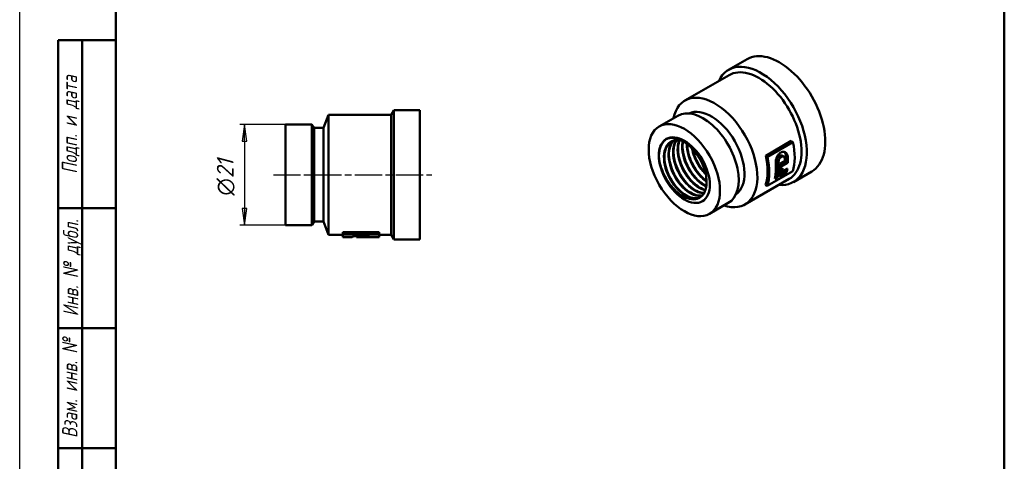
# Model space of a CAD drawing. Header units: millimetres. Extents: x -88 to 706, y -69 to 356.
# Tile 2 of 5: x 0 to 205, y 62 to 154. Entities that reach past the tile are written whole.
import ezdxf
from ezdxf.enums import TextEntityAlignment as Align

# ---------------------------------------------------------------- set-up
doc = ezdxf.new("R2010")
doc.units = ezdxf.units.MM
doc.linetypes.add('CHAIN', pattern=[0.7087, 0.4724, -0.0591, 0.1181, -0.0591])
for name, color, linetype, lineweight in [('Видимые тонкие (ГОСТ)', 7, 'Continuous', 35), ('Видимый контур (ГОСТ)', 7, 'Continuous', 50), ('Кромка (ГОСТ)', 7, 'Continuous', 50), ('Обозначение (ГОСТ)', 7, 'Continuous', 25), ('Осевая линия (ГОСТ)', 7, 'Continuous', 25), ('Размер (ГОСТ)', 7, 'Continuous', 25), ('Эскизная геометрия (ГОСТ)', 7, 'Continuous', 50)]:
    doc.layers.add(name, color=color, linetype=linetype, lineweight=lineweight)
doc.styles.get("Standard").update_dxf_attribs({"font": 'GOST Common Italic.ttf'})
doc.styles.add('Альтернативный текст (ГОСТ)', font='ariali.ttf', dxfattribs={"width": 0.8})
doc.styles.add('Обычный текст (ГОСТ)', font='GOST Common Italic.ttf')
doc.dimstyles.new('Обычный (ГОСТ)', dxfattribs={"dimtxt": 3.5, "dimasz": 3.5, "dimexe": 1, "dimexo": 0, "dimgap": 0.5, "dimtad": 1, "dimrnd": 1e-08, "dimtxsty": 'Обычный текст (ГОСТ)', "dimblk": 'Filled-1', "dimcen": 0.09, "dimdle": 15, "dimclrd": 256, "dimclre": 256, "dimclrt": 256, "dimazin": 2, "dimtfac": 0.714286, "dimtdec": 3, "dimtmove": 0, "dimatfit": 3, "dimfxl": 1, "dimtolj": 1, "dimlwd": 25, "dimlwe": 25, "dimarcsym": 0})

# ---------------------------------------------------------------- blocks, each defined once
blk = doc.blocks.new('ГОСТ - Доп. графы 1')
at = {"layer": 'Эскизная геометрия (ГОСТ)'}
for p, q in [((-12, 0), (-12, 145)), ((-12, 145), (0, 145)), ((-7, 145), (-7, 0)), ((-12, 110), (-7, 110)), ((-7, 110), (0, 110)), ((-12, 85), (-7, 85)), ((-7, 85), (0, 85)), ((-12, 60), (-7, 60)), ((-7, 60), (0, 60)), ((-12, 25), (-7, 25)), ((-7, 25), (0, 25)), ((0, 0), (-12, 0))]:
    blk.add_line(p, q, dxfattribs=at)
at = {"layer": 'Обозначение (ГОСТ)', "char_height": 3.17, "attachment_point": 5, "rotation": 90, "style": 'Альтернативный текст (ГОСТ)'}
for s, insert, width in [('\\fGOST Common|b0|i1;\\H3.1700;Подп. и дата', (-9.37, 127.41), 34.7679), ('\\fGOST Common|b0|i1;\\H3.1700;Инв. № дубл.', (-8.95, 97.55), 24.8438), ('\\fGOST Common|b0|i1;\\H3.1700;Взам. инв. №', (-9.58, 72.53), 24.8669), ('\\fGOST Common|b0|i1;\\H3.1700;Подп. и дата', (-9.5, 42.47), 35.1486), ('\\fGOST Common|b0|i1;\\H3.1700;Инв. № подл.', (-9.5, 12.41), 24.9618)]:
    blk.add_mtext(s, dxfattribs=dict(at, insert=insert, width=width))
at = {"layer": 'Обозначение (ГОСТ)', "lineweight": 30, "width": 0.8, "flags": 17}
for tag, p in [('Подп._и_дата_2', (-3.53, 127.51)), ('Инв._номер_дубликата', (-3.41, 97.47)), ('Взамен_инв._номера', (-3.46, 72.53)), ('Подп._и_дата_1', (-3.42, 42.35)), ('ИНВЕНТАРНЫЙ_НОМЕР', (-3.33, 12.68))]:
    blk.add_attdef(tag, text='', height=3.17, rotation=90, dxfattribs=at).set_placement(p, align=Align.MIDDLE_CENTER)
blk = doc.blocks.new('Рамки ГОСТ_ граница 297x210')
at = {"layer": 'Кромка (ГОСТ)', "lineweight": 25}
blk.add_line((0, 0), (0, 297), dxfattribs=at)
at = {"layer": 'Кромка (ГОСТ)'}
for p, q in [((20, 292), (20, 5)), ((205, 5), (205, 292))]:
    blk.add_line(p, q, dxfattribs=at)
blk = doc.blocks.new('Filled-1')
at = {"color": 0}
for p, q in [((0, 0), (-1, 0.143)), ((-1, 0.143), (-1, -0.143)), ((-1, 0), (0, 0)), ((-1, -0.143), (0, 0))]:
    blk.add_line(p, q, dxfattribs=at)
at = {"color": 0, "flags": 128}
blk.add_lwpolyline([(-1, -0.143), (0, 0), (-1, 0.143), (-1, -0.143)], dxfattribs=at)
at = {"color": 0}
blk.add_solid([(-1, -0.143), (0, 0), (-1, 0.143), (-1, -0.143)], dxfattribs=at)
blk = doc.blocks.new('*D11')
at = {"layer": 'Defpoints', "color": 0, "linetype": 'Continuous', "transparency": 16777216}
for p in [(55.31, 132.44), (46.8, 111.44), (55.31, 111.44)]:
    blk.add_point(p, dxfattribs=at)
at = {"layer": 'Размер (ГОСТ)', "linetype": 'Continuous', "lineweight": 25, "transparency": 16777216}
for p, q in [((55.31, 132.44), (45.8, 132.44)), ((46.8, 128.94), (46.8, 114.94)), ((55.31, 111.44), (45.8, 111.44))]:
    blk.add_line(p, q, dxfattribs=at)
at = {"layer": 'Размер (ГОСТ)', "linetype": 'Continuous', "lineweight": 25, "transparency": 16777216, "xscale": 3.5, "yscale": 3.5, "zscale": 3.5}
for p, rotation in [((46.8, 132.44), 90), ((46.8, 111.44), 270)]:
    blk.add_blockref('Filled-1', p, dxfattribs=dict(at, rotation=rotation))
at = {"layer": 'Размер (ГОСТ)', "linetype": 'Continuous', "lineweight": 25, "transparency": 16777216, "insert": (41.04, 117.61), "char_height": 3.5, "attachment_point": 1, "rotation": 90, "style": 'Обычный текст (ГОСТ)'}
blk.add_mtext('\\A1;\\fAIGDT|b0|i0;\\H3.5000;n\\fGOST Common|b0|i1;\\H3.5000;21', dxfattribs=at)

msp = doc.modelspace()

# ---------------------------------------------------------------- linework, layer by layer
at = {"layer": 'Видимые тонкие (ГОСТ)'}
for p, q in [((158.5809, 125.6727), (158.2231, 125.8792)), ((159.9182, 125.5321), (159.5637, 125.7367)), ((158.0174, 124.4655), (157.6628, 124.6703)), ((71.0231, 109.0856), (71.0231, 109.2777))]:
    msp.add_line(p, q, dxfattribs=at)
for points, knots in [([(134.854, 129.4505), (134.0439, 128.9938), (133.4729, 128.1179), (133.2558, 126.9605), (133.1318, 126.2996), (133.119, 125.5527), (133.2172, 124.7658)], [51.040583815, 51.040583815, 51.040583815, 51.040583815, 51.665905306, 51.665905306, 51.665905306, 52.022910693, 52.022910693, 52.022910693, 52.022910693]), ([(137.7752, 129.0845), (136.8692, 129.3111), (136.0277, 129.2085), (135.3898, 128.7675), (134.4706, 128.1321), (133.9885, 126.8035), (134.0846, 125.1999), (134.18, 123.6073), (134.843, 121.7688), (135.8504, 120.2589), (136.8616, 118.7432), (138.2031, 117.5827), (139.4336, 117.1395), (140.1608, 116.8777), (140.8463, 116.8595), (141.4058, 117.0855)], [50.51533696, 50.51533696, 50.51533696, 50.51533696, 51.10000655, 51.10000655, 51.10000655, 51.94243426, 51.94243426, 51.94243426, 52.77905683, 52.77905683, 52.77905683, 53.61888339, 53.61888339, 53.61888339, 54.11520598, 54.11520598, 54.11520598, 54.11520598]), ([(136.6074, 129.1578), (136.1778, 128.51), (135.9487, 127.6206), (135.9653, 126.599), (135.9906, 125.0437), (136.584, 123.2062), (137.5451, 121.6587), (138.5494, 120.0416), (139.9385, 118.7705), (141.223, 118.2708), (141.6389, 118.109), (142.0413, 118.0287), (142.4163, 118.0266)], [38.77343414, 38.77343414, 38.77343414, 38.77343414, 39.32181499, 39.32181499, 39.32181499, 40.15672546, 40.15672546, 40.15672546, 41.02913049, 41.02913049, 41.02913049, 41.31153764, 41.31153764, 41.31153764, 41.31153764]), ([(137.2576, 129.1644), (136.7687, 128.0058), (136.8092, 126.3263), (137.3553, 124.6414), (137.9074, 122.9378), (138.9668, 121.2557), (140.1826, 120.1231), (141.0133, 119.3493), (141.9076, 118.8402), (142.7239, 118.6507)], [32.63112879, 32.63112879, 32.63112879, 32.63112879, 33.46115394, 33.46115394, 33.46115394, 34.30034865, 34.30034865, 34.30034865, 34.87367028, 34.87367028, 34.87367028, 34.87367028]), ([(135.9759, 129.0001), (135.6908, 128.7111), (135.4613, 128.3445), (135.3011, 127.9099), (134.8539, 126.6966), (134.9536, 124.9725), (135.5553, 123.2761), (136.1562, 121.5821), (137.2474, 119.9421), (138.4708, 118.867), (139.6773, 117.8067), (140.9931, 117.3117), (142.0002, 117.5248)], [44.93566764, 44.93566764, 44.93566764, 44.93566764, 45.23542413, 45.23542413, 45.23542413, 46.07231999, 46.07231999, 46.07231999, 46.9080498, 46.9080498, 46.9080498, 47.73226397, 47.73226397, 47.73226397, 47.73226397]), ([(137.9793, 128.9799), (137.9083, 128.6605), (137.8674, 128.317), (137.8587, 127.9542), (137.8216, 126.3931), (138.3852, 124.5015), (139.349, 122.8963), (140.3, 121.3125), (141.6235, 120.0333), (142.8789, 119.4632), (142.8957, 119.4555), (142.9124, 119.4481), (142.9292, 119.4407)], [26.50896154, 26.50896154, 26.50896154, 26.50896154, 26.70795609, 26.70795609, 26.70795609, 27.56443265, 27.56443265, 27.56443265, 28.40944271, 28.40944271, 28.40944271, 28.42073725, 28.42073725, 28.42073725, 28.42073725]), ([(138.8098, 128.4451), (138.7977, 127.6639), (138.9227, 126.8059), (139.1834, 125.9399), (139.6941, 124.243), (140.7171, 122.5423), (141.9155, 121.3682), (142.2671, 121.0238), (142.6321, 120.7262), (142.9993, 120.4803)], [20.43429466, 20.43429466, 20.43429466, 20.43429466, 20.86096569, 20.86096569, 20.86096569, 21.69705964, 21.69705964, 21.69705964, 21.94236602, 21.94236602, 21.94236602, 21.94236602]), ([(139.8861, 127.5029), (140.1061, 126.3264), (140.5822, 125.0845), (141.2473, 123.9793), (141.7123, 123.2066), (142.2658, 122.5067), (142.8567, 121.9267)], [14.40965086, 14.40965086, 14.40965086, 14.40965086, 14.99977028, 14.99977028, 14.99977028, 15.41230247, 15.41230247, 15.41230247, 15.41230247]), ([(137.3332, 125.3737), (137.4154, 125.0875), (137.5103, 124.8005), (137.6176, 124.5147), (138.2002, 122.9636), (139.1429, 121.4662), (140.2254, 120.3301)], [27.123100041, 27.123100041, 27.123100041, 27.123100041, 27.248293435, 27.248293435, 27.248293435, 27.927660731, 27.927660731, 27.927660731, 27.927660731]), ([(138.2786, 125.9208), (138.7581, 124.2795), (139.6568, 122.6159), (140.7619, 121.3265), (140.8955, 121.1706), (141.032, 121.0203), (141.1707, 120.8761)], [20.839914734, 20.839914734, 20.839914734, 20.839914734, 21.557663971, 21.557663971, 21.557663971, 21.644475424, 21.644475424, 21.644475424, 21.644475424]), ([(139.2286, 126.4671), (139.5697, 125.2976), (140.1155, 124.115), (140.8082, 123.0679), (141.2056, 122.4671), (141.6493, 121.9139), (142.1181, 121.4263)], [14.556729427, 14.556729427, 14.556729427, 14.556729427, 15.067978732, 15.067978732, 15.067978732, 15.361290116, 15.361290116, 15.361290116, 15.361290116]), ([(140.175, 127.0123), (140.3628, 126.3598), (140.6143, 125.7035), (140.9238, 125.0687), (141.4227, 124.0456), (142.0678, 123.0865), (142.784, 122.2778)], [8.27354412, 8.27354412, 8.27354412, 8.27354412, 8.558828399, 8.558828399, 8.558828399, 9.01866106, 9.01866106, 9.01866106, 9.01866106]), ([(134.4929, 123.7353), (134.4947, 123.7292), (134.4965, 123.723), (134.4982, 123.7169), (135.0337, 121.8817), (136.1055, 120.0277), (137.3857, 118.6899)], [45.972655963, 45.972655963, 45.972655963, 45.972655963, 45.97534383, 45.97534383, 45.97534383, 46.777216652, 46.777216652, 46.777216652, 46.777216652]), ([(135.4423, 124.2821), (135.8428, 122.9137), (136.5268, 121.5276), (137.3888, 120.3596), (137.6858, 119.9572), (138.0029, 119.582), (138.3325, 119.2398)], [39.689470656, 39.689470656, 39.689470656, 39.689470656, 40.287831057, 40.287831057, 40.287831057, 40.494031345, 40.494031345, 40.494031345, 40.494031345]), ([(136.3907, 124.8274), (136.6305, 123.9979), (136.9726, 123.1622), (137.402, 122.373), (137.9256, 121.4109), (138.5746, 120.5251), (139.2803, 119.7875)], [33.406285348, 33.406285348, 33.406285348, 33.406285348, 33.768845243, 33.768845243, 33.768845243, 34.210846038, 34.210846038, 34.210846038, 34.210846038])]:
    msp.add_open_spline(points, degree=3, knots=knots, dxfattribs=at)
msp.add_open_spline([(134.0412, 128.9136), (133.7665, 128.6143), (133.5418, 128.2469), (133.3754, 127.822)], degree=3, dxfattribs=at)
at = {"layer": 'Видимый контур (ГОСТ)'}
for p, q in [((147.5959, 143.8188), (151.4303, 146.0326)), ((138.4953, 137.4098), (147.6876, 142.717)), ((77.3091, 134.4381), (77.8865, 135.4381)), ((77.8865, 108.4381), (77.8865, 135.4381)), ((77.8865, 135.4381), (83.3091, 135.4381)), ((83.3091, 108.4381), (83.3091, 135.4381)), ((63.2683, 131.6881), (64.3091, 134.4381)), ((64.3091, 109.4381), (64.3091, 134.4381)), ((64.3091, 134.4381), (77.3091, 134.4381)), ((77.3091, 109.4381), (77.3091, 134.4381)), ((133.1313, 132.0035), (137.0204, 134.2489)), ((55.3091, 111.4381), (55.3091, 132.4381)), ((55.3091, 132.4381), (60.8091, 132.4381)), ((60.8091, 111.4381), (60.8091, 132.4381)), ((61.3091, 131.6881), (60.8091, 132.4381)), ((61.3091, 112.1881), (61.3091, 131.6881)), ((61.3091, 131.6881), (63.2683, 131.6881)), ((63.2683, 112.1881), (63.2683, 131.6881)), ((155.3176, 125.92), (160.6209, 128.9819)), ((160.99, 128.7688), (155.6867, 125.7069)), ((160.99, 128.7688), (160.6209, 128.9819)), ((155.6867, 125.7069), (155.3176, 125.92)), ((159.062, 125.7267), (158.7052, 125.9327)), ((158.3193, 124.2962), (159.3171, 124.8722)), ((159.9386, 124.4291), (158.3246, 123.4973)), ((158.3283, 123.9079), (159.5848, 124.6333)), ((158.7748, 122.6313), (159.8438, 123.2484)), ((159.9386, 124.4291), (159.5848, 124.6333)), ((150.9953, 115.7592), (160.1876, 121.0664)), ((155.6492, 119.6049), (160.9525, 122.6667)), ((157.8159, 121.4309), (157.2067, 121.0792)), ((157.2977, 121.5508), (157.453, 121.6404)), ((157.8159, 121.4309), (157.453, 121.6404)), ((159.7148, 122.5272), (158.1008, 121.5954)), ((158.1919, 122.067), (159.3519, 122.7368)), ((158.7748, 122.6313), (158.4173, 122.8377)), ((159.7148, 122.5272), (159.3519, 122.7368)), ((161.0959, 120.4361), (164.9303, 122.6499)), ((155.6492, 119.6049), (155.2785, 119.8189)), ((143.6313, 113.817), (147.5204, 116.0624)), ((55.3091, 111.4381), (60.8091, 111.4381)), ((61.3091, 112.1881), (60.8091, 111.4381)), ((61.3091, 112.1881), (63.2683, 112.1881)), ((63.2683, 112.1881), (64.3091, 109.4381)), ((64.3091, 109.4381), (67.3091, 109.4381)), ((67.3091, 109.4646), (67.3091, 109.9866)), ((67.3091, 109.9866), (74.8091, 109.9866)), ((74.8091, 109.4646), (67.3091, 109.4646)), ((67.3091, 108.9381), (67.3091, 109.4646)), ((67.3091, 108.9381), (69.2545, 108.9381)), ((69.2545, 108.9742), (69.2545, 108.9381)), ((70.116, 108.9753), (70.116, 109.227)), ((70.116, 108.9381), (70.116, 108.9753)), ((70.116, 108.9381), (70.519, 108.9381)), ((70.519, 108.9513), (70.519, 108.9381)), ((70.519, 108.9513), (71.9301, 108.9513)), ((72.8015, 108.9439), (70.519, 108.9439)), ((71.9301, 108.9753), (71.9301, 109.2251)), ((71.9301, 108.9753), (71.9301, 108.9513)), ((72.8015, 108.9381), (72.8015, 108.9727)), ((72.8015, 108.9381), (74.8091, 108.9381)), ((74.8091, 109.4646), (74.8091, 109.9866)), ((74.8091, 109.4646), (74.8091, 108.9381)), ((74.8091, 109.4381), (77.3091, 109.4381)), ((77.3091, 109.4381), (77.8865, 108.4381)), ((77.8865, 108.4381), (83.3091, 108.4381))]:
    msp.add_line(p, q, dxfattribs=at)
for centre, major_axis, ratio, start_param, end_param in [((158.1803, 134.3412), (-6.75, 11.6913), 0.57735027, 3.14159265, 6.28318531), ((154.3459, 132.1274), (-6.75, 11.6913), 0.57735027, 2.75427605, 6.67050191), ((153.9376, 131.8917), (-6.25, 10.8253), 0.57735027, 3.14159265, 6.28318531), ((144.7453, 126.5845), (-6.25, 10.8253), 0.57735027, 2.56807955, 6.85669841), ((142.2704, 125.1556), (-5.25, 9.0933), 0.57735027, 3.14159265, 6.28318531), ((144.0093, 126.1596), (-4.875, 8.4437), 0.57735027, 3.1872106, 6.23756736), ((152.1699, 130.8711), (-6.5, 11.2583), 0.57735027, 3.62729295, 4.21254738), ((146.8666, 127.8092), (-6.25, 10.8253), 0.57735027, 3.61490873, 4.22431117), ((146.8666, 127.8092), (6.5, -11.2583), 0.57735027, 0.4857003, 1.07095473), ((150.1341, 129.6957), (-6.5, 11.2583), 0.57735027, 3.97207185, 4.00266214), ((150.7503, 130.0515), (-6.25, 10.8253), 0.57735027, 3.89587507, 4.00286658), ((150.7503, 130.0515), (6.5, -11.2583), 0.57735027, 0.75547954, 0.85835033), ((148.2422, 128.6034), (-6.5, 11.2583), 0.57735027, 3.7038821, 4.00152776), ((148.8513, 128.9551), (-6.25, 10.8253), 0.57735027, 3.69479717, 4.00569514), ((148.8513, 128.9551), (6.5, -11.2583), 0.57735027, 0.56228944, 0.86106949), ((149.1363, 129.1197), (-6.5, 11.2583), 0.57735027, 3.7038821, 3.87372879), ((147.983, 128.4538), (-23.5336, 0.3501), 0.23897597, 2.02890192, 2.05411778), ((149.1363, 129.1197), (-6.5, 11.2583), 0.57735027, 3.8970722, 3.97207185), ((149.6814, 129.4344), (-6.25, 10.8253), 0.57735027, 3.77423996, 3.82003416), ((149.6814, 129.4344), (6.5, -11.2583), 0.57735027, 0.6385658, 0.70692027), ((150.7503, 130.0515), (6.5, -11.2583), 0.57735027, 0.56228944, 0.6385658), ((150.7503, 130.0515), (-6.25, 10.8253), 0.57735027, 3.69479717, 3.7241299), ((138.3813, 122.9103), (3.2544, -5.6368), 0.57735027, 0.41525192, 0.48264925)]:
    msp.add_ellipse(centre, major_axis=major_axis, ratio=ratio, start_param=start_param, end_param=end_param, dxfattribs=at)
for major_axis in [(-5.25, 9.0933), (-3.75, 6.4952), (-3.75, 6.4952)]:
    msp.add_ellipse((138.3813, 122.9103), major_axis=major_axis, ratio=0.57735027, dxfattribs=at)
for points, knots in [([(133.3754, 127.822), (133.5542, 128.3089), (133.8143, 128.7136), (134.4585, 129.3009), (134.7643, 129.4299), (134.9506, 129.488)], [0, 0, 0, 0, 0.229700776, 0.229700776, 0.446931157, 0.446931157, 0.446931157, 0.446931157]), ([(134.9506, 129.488), (135.4863, 129.6551), (136.0967, 129.655), (137.3869, 129.3174), (138.0526, 128.9901), (139.351, 128.0557), (139.9716, 127.4637), (141.0865, 126.0965), (141.5726, 125.3386), (142.2316, 123.9962), (142.4519, 123.4397), (142.783, 122.3403), (142.894, 121.8023), (142.9479, 121.2866)], [0, 0, 0, 0, 0.2868913, 0.2868913, 0.56769873, 0.56769873, 0.84241987, 0.84241987, 1.11105231, 1.11105231, 1.29393798, 1.29393798, 1.47387134, 1.47387134, 1.47387134, 1.47387134]), ([(137.8319, 129.06), (137.8284, 129.0609), (137.825, 129.0618), (137.3404, 129.1867), (136.876, 129.2132), (136.2247, 129.1016), (136.0014, 129.0295), (135.7957, 128.9276)], [1.674546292, 1.674546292, 1.674546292, 1.674546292, 1.676038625, 1.676038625, 1.88278395, 1.88278395, 2.000787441, 2.000787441, 2.000787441, 2.000787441]), ([(136.7362, 129.1688), (136.5059, 128.8347), (136.3312, 128.4333), (136.223, 127.9755), (135.9114, 126.6562), (136.1566, 124.8895), (136.8675, 123.2283), (137.5779, 121.5681), (138.7416, 120.0392), (139.9762, 119.1185), (140.8336, 118.4792), (141.7149, 118.1415), (142.4804, 118.1314)], [38.76785076, 38.76785076, 38.76785076, 38.76785076, 39.05848864, 39.05848864, 39.05848864, 39.89602511, 39.89602511, 39.89602511, 40.73304016, 40.73304016, 40.73304016, 41.31425296, 41.31425296, 41.31425296, 41.31425296]), ([(142.4848, 118.132), (142.3463, 118.1326), (142.2038, 118.1444), (142.0579, 118.1678), (140.8985, 118.3536), (139.5448, 119.2695), (138.4411, 120.6317), (137.3377, 121.9934), (136.5024, 123.7798), (136.2141, 125.4305), (135.9528, 126.9269), (136.1454, 128.2905), (136.7394, 129.1741)], [-35.029362, -35.029362, -35.029362, -35.029362, -34.92379171, -34.92379171, -34.92379171, -34.0849644, -34.0849644, -34.0849644, -33.24643563, -33.24643563, -33.24643563, -32.48622944, -32.48622944, -32.48622944, -32.48622944]), ([(136.7469, 129.1752), (136.6825, 129.0787), (136.6227, 128.9764), (136.3574, 128.4545), (136.2172, 127.9502), (136.1035, 126.8524), (136.1248, 126.2477), (136.3189, 125.0065), (136.4937, 124.3547), (136.9725, 123.0821), (137.2828, 122.4455), (137.9973, 121.2665), (138.4106, 120.7096), (139.2846, 119.7446), (139.7563, 119.3244), (140.6943, 118.6713), (141.1722, 118.4298), (141.9227, 118.1959), (142.2157, 118.1461), (142.4909, 118.1399)], [0.16367603, 0.16367603, 0.16367603, 0.16367603, 0.21871926, 0.21871926, 0.43077305, 0.43077305, 0.63805689, 0.63805689, 0.844857, 0.844857, 1.05225401, 1.05225401, 1.25999369, 1.25999369, 1.46762794, 1.46762794, 1.67470239, 1.67470239, 1.81348103, 1.81348103, 1.81348103, 1.81348103]), ([(133.2172, 124.7658), (133.1609, 125.0619), (133.0867, 125.5637), (133.1006, 126.7693), (133.1967, 127.335), (133.3754, 127.822)], [0, 0, 0, 0, 0.09975185, 0.09975185, 0.205263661, 0.205263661, 0.205263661, 0.205263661]), ([(141.699, 117.3195), (141.3264, 117.1042), (140.8854, 117.0077), (140.3994, 117.0468), (139.261, 117.1386), (137.8952, 117.974), (136.7554, 119.292), (135.6162, 120.6093), (134.7221, 122.3876), (134.3743, 124.0626), (134.0267, 125.7367), (134.2312, 127.2809), (134.9358, 128.2066), (135.1418, 128.4772), (135.3897, 128.6938), (135.6701, 128.854)], [-47.90765289, -47.90765289, -47.90765289, -47.90765289, -47.54727639, -47.54727639, -47.54727639, -46.70303981, -46.70303981, -46.70303981, -45.85921937, -45.85921937, -45.85921937, -45.01580697, -45.01580697, -45.01580697, -44.76918576, -44.76918576, -44.76918576, -44.76918576]), ([(135.7974, 128.9252), (134.9993, 128.5223), (134.4457, 127.6752), (134.2637, 126.5445), (134.0386, 125.1457), (134.3855, 123.3349), (135.1791, 121.6866), (135.9676, 120.0492), (137.1833, 118.5979), (138.4265, 117.7863), (139.6732, 116.9724), (140.927, 116.8146), (141.7739, 117.3556), (141.7843, 117.3622), (141.7946, 117.3689), (141.8048, 117.3758)], [51.01248108, 51.01248108, 51.01248108, 51.01248108, 51.69461905, 51.69461905, 51.69461905, 52.5384091, 52.5384091, 52.5384091, 53.37661056, 53.37661056, 53.37661056, 54.21716909, 54.21716909, 54.21716909, 54.22747682, 54.22747682, 54.22747682, 54.22747682]), ([(135.5444, 128.7825), (135.1901, 128.5468), (134.8928, 128.2037), (134.465, 127.3619), (134.3247, 126.8576), (134.211, 125.7598), (134.2323, 125.155), (134.4265, 123.9138), (134.6013, 123.2621), (135.08, 121.9895), (135.3903, 121.3528), (136.1048, 120.1738), (136.5181, 119.6169), (137.3922, 118.6519), (137.8639, 118.2317), (138.8018, 117.5787), (139.2797, 117.3372), (140.1773, 117.0575), (140.6075, 117.0152), (141.2061, 117.1007), (141.4108, 117.1636), (141.5978, 117.2562)], [0, 0, 0, 0, 0.21871926, 0.21871926, 0.43077305, 0.43077305, 0.63805689, 0.63805689, 0.844857, 0.844857, 1.05225401, 1.05225401, 1.25999369, 1.25999369, 1.46762794, 1.46762794, 1.67470239, 1.67470239, 1.88124825, 1.88124825, 1.99998186, 1.99998186, 1.99998186, 1.99998186]), ([(136.1656, 129.0723), (136.0986, 129.0101), (136.0346, 128.9437), (135.9738, 128.8729), (135.2287, 128.0067), (134.9681, 126.5112), (135.2616, 124.856), (135.5547, 123.2034), (136.3948, 121.4175), (137.5011, 120.0593), (138.6059, 118.7029), (139.9578, 117.794), (141.1143, 117.6136), (141.476, 117.5571), (141.8166, 117.5721), (142.1268, 117.653)], [44.90774816, 44.90774816, 44.90774816, 44.90774816, 44.97636565, 44.97636565, 44.97636565, 45.81657262, 45.81657262, 45.81657262, 46.65549829, 46.65549829, 46.65549829, 47.49326484, 47.49326484, 47.49326484, 47.75522229, 47.75522229, 47.75522229, 47.75522229]), ([(142.1328, 117.6554), (141.3388, 117.463), (140.345, 117.7038), (139.3577, 118.355), (138.1104, 119.1777), (136.8941, 120.6427), (136.1114, 122.2891), (135.3291, 123.9349), (134.9932, 125.7359), (135.2246, 127.1243), (135.3613, 127.9443), (135.6948, 128.6128), (136.1756, 129.0685)], [-41.47036552, -41.47036552, -41.47036552, -41.47036552, -40.80458511, -40.80458511, -40.80458511, -39.9634532, -39.9634532, -39.9634532, -39.12267376, -39.12267376, -39.12267376, -38.62607921, -38.62607921, -38.62607921, -38.62607921]), ([(136.1744, 129.0757), (135.9575, 128.8693), (135.7708, 128.6157), (135.4112, 127.9082), (135.271, 127.4039), (135.1573, 126.3061), (135.1786, 125.7013), (135.3727, 124.4602), (135.5475, 123.8084), (136.0263, 122.5358), (136.3366, 121.8991), (137.0511, 120.7201), (137.4644, 120.1632), (138.3384, 119.1982), (138.8101, 118.7781), (139.748, 118.125), (140.226, 117.8835), (141.1235, 117.6038), (141.5538, 117.5615), (142.0028, 117.6257), (142.0704, 117.6387), (142.1365, 117.6548)], [0.06869745, 0.06869745, 0.06869745, 0.06869745, 0.21871926, 0.21871926, 0.43077305, 0.43077305, 0.63805689, 0.63805689, 0.844857, 0.844857, 1.05225401, 1.05225401, 1.25999369, 1.25999369, 1.46762794, 1.46762794, 1.67470239, 1.67470239, 1.88124825, 1.88124825, 1.9187104, 1.9187104, 1.9187104, 1.9187104]), ([(142.7634, 118.7687), (142.2522, 118.8884), (141.7113, 119.1332), (141.1741, 119.4986), (139.9344, 120.3417), (138.7349, 121.8137), (137.9689, 123.456), (137.1863, 125.1339), (136.8709, 126.9624), (137.1407, 128.3477), (137.1967, 128.6351), (137.2777, 128.9025), (137.3813, 129.1471)], [-28.58363025, -28.58363025, -28.58363025, -28.58363025, -28.22110923, -28.22110923, -28.22110923, -27.38445923, -27.38445923, -27.38445923, -26.52966486, -26.52966486, -26.52966486, -26.35228874, -26.35228874, -26.35228874, -26.35228874]), ([(137.3766, 129.1468), (137.0631, 128.39), (136.9585, 127.4236), (137.0905, 126.3685), (137.2946, 124.7376), (138.0599, 122.9209), (139.1277, 121.4927), (140.1945, 120.0657), (141.5453, 119.0492), (142.7344, 118.7606), (142.7439, 118.7583), (142.7533, 118.7561), (142.7628, 118.7539)], [32.63382914, 32.63382914, 32.63382914, 32.63382914, 33.1785866, 33.1785866, 33.1785866, 34.02062522, 34.02062522, 34.02062522, 34.86192772, 34.86192772, 34.86192772, 34.86861614, 34.86861614, 34.86861614, 34.86861614]), ([(137.3932, 129.1481), (137.2494, 128.791), (137.1516, 128.3822), (137.0497, 127.3987), (137.0711, 126.794), (137.2652, 125.5528), (137.44, 124.901), (137.9187, 123.6284), (138.229, 122.9918), (138.9435, 121.8128), (139.3568, 121.2559), (140.2309, 120.2909), (140.7026, 119.8707), (141.6405, 119.2176), (142.1184, 118.9761), (142.636, 118.8148), (142.7038, 118.7958), (142.771, 118.7791)], [0.26238767, 0.26238767, 0.26238767, 0.26238767, 0.43077305, 0.43077305, 0.63805689, 0.63805689, 0.844857, 0.844857, 1.05225401, 1.05225401, 1.25999369, 1.25999369, 1.46762794, 1.46762794, 1.67470239, 1.67470239, 1.70613741, 1.70613741, 1.70613741, 1.70613741]), ([(138.0847, 128.9219), (137.8504, 127.7401), (138.0281, 126.2365), (138.5788, 124.7716), (139.2222, 123.0603), (140.3643, 121.43), (141.6149, 120.4093), (142.0546, 120.0504), (142.5051, 119.769), (142.9464, 119.5703)], [26.52258065, 26.52258065, 26.52258065, 26.52258065, 27.25430531, 27.25430531, 27.25430531, 28.10909968, 28.10909968, 28.10909968, 28.40965837, 28.40965837, 28.40965837, 28.40965837]), ([(142.9491, 119.5767), (141.9728, 120.028), (140.9521, 120.8922), (140.1066, 122.0148), (139.035, 123.4376), (138.2629, 125.2527), (138.0513, 126.8862), (137.9567, 127.6168), (137.975, 128.3058), (138.0973, 128.9131)], [-22.12447624, -22.12447624, -22.12447624, -22.12447624, -21.46017794, -21.46017794, -21.46017794, -20.61813932, -20.61813932, -20.61813932, -20.24156306, -20.24156306, -20.24156306, -20.24156306]), ([(138.1128, 128.9056), (138.0873, 128.7701), (138.067, 128.6306), (137.996, 127.945), (138.0173, 127.3403), (138.2114, 126.0991), (138.3862, 125.4473), (138.865, 124.1747), (139.1753, 123.5381), (139.8898, 122.3591), (140.3031, 121.8022), (141.1771, 120.8372), (141.6488, 120.417), (142.3958, 119.8968), (142.6766, 119.7334), (142.9528, 119.6031)], [0.37619872, 0.37619872, 0.37619872, 0.37619872, 0.43077305, 0.43077305, 0.63805689, 0.63805689, 0.844857, 0.844857, 1.05225401, 1.05225401, 1.25999369, 1.25999369, 1.46762794, 1.46762794, 1.59028873, 1.59028873, 1.59028873, 1.59028873]), ([(138.926, 128.3559), (138.9255, 128.1739), (138.9329, 127.9875), (138.9483, 127.7977), (139.0773, 126.2023), (139.7687, 124.3814), (140.7892, 122.9063), (141.4367, 121.9705), (142.2097, 121.1832), (142.9968, 120.6322)], [20.45399666, 20.45399666, 20.45399666, 20.45399666, 20.55380014, 20.55380014, 20.55380014, 21.39232891, 21.39232891, 21.39232891, 21.92432095, 21.92432095, 21.92432095, 21.92432095]), ([(142.9955, 120.6407), (142.909, 120.7009), (142.8226, 120.7641), (142.7366, 120.8304), (141.5042, 121.7794), (140.3542, 123.3292), (139.6648, 124.9955), (139.1961, 126.1285), (138.9457, 127.3033), (138.9395, 128.3472)], [-15.63874442, -15.63874442, -15.63874442, -15.63874442, -15.5802759, -15.5802759, -15.5802759, -14.74273943, -14.74273943, -14.74273943, -14.17330953, -14.17330953, -14.17330953, -14.17330953]), ([(138.9685, 128.323), (138.9734, 127.982), (139.0042, 127.6264), (139.1576, 126.6454), (139.3324, 125.9936), (139.8112, 124.721), (140.1215, 124.0844), (140.836, 122.9054), (141.2493, 122.3485), (142.1014, 121.4078), (142.5476, 121.0057), (142.9937, 120.6864)], [0.517565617, 0.517565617, 0.517565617, 0.517565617, 0.638056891, 0.638056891, 0.844857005, 0.844857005, 1.052254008, 1.052254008, 1.259993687, 1.259993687, 1.457178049, 1.457178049, 1.457178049, 1.457178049]), ([(140.0446, 127.3365), (140.1387, 126.8755), (140.2719, 126.4062), (140.4431, 125.9401), (140.9626, 124.5257), (141.8244, 123.1595), (142.8117, 122.1424)], [14.442717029, 14.442717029, 14.442717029, 14.442717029, 14.675311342, 14.675311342, 14.675311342, 15.38104945, 15.38104945, 15.38104945, 15.38104945]), ([(142.8073, 122.1667), (142.4257, 122.5575), (142.0623, 122.9986), (141.7319, 123.4784), (140.932, 124.6401), (140.3364, 126.014), (140.0578, 127.3225)], [-9.094381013, -9.094381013, -9.094381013, -9.094381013, -8.822191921, -8.822191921, -8.822191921, -8.163138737, -8.163138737, -8.163138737, -8.163138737]), ([(140.1113, 127.2621), (140.2113, 126.8128), (140.3484, 126.3546), (140.7574, 125.2673), (141.0677, 124.6307), (141.7822, 123.4517), (142.1955, 122.8948), (142.684, 122.3555), (142.7358, 122.2997), (142.788, 122.2448)], [0.698389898, 0.698389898, 0.698389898, 0.698389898, 0.844857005, 0.844857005, 1.052254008, 1.052254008, 1.259993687, 1.259993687, 1.284383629, 1.284383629, 1.284383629, 1.284383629]), ([(157.409, 124.1014), (157.3996, 124.2533), (157.3979, 124.4129), (157.4161, 124.7265), (157.4338, 124.8793), (157.5031, 125.2407), (157.5635, 125.4465), (157.7342, 125.8348), (157.8396, 126.0086), (158.108, 126.3323), (158.27, 126.4661), (158.4411, 126.5649)], [-0.302890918, -0.302890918, -0.302890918, -0.302890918, -0.248977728, -0.248977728, -0.200594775, -0.200594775, -0.135857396, -0.135857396, -0.072579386, -0.072579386, 0, 0, 0, 0]), ([(157.6628, 124.6703), (157.6534, 124.8129), (157.6625, 124.954), (157.7111, 125.1954), (157.7449, 125.3018), (157.8378, 125.4975), (157.8928, 125.5825), (158.0378, 125.752), (158.1288, 125.8248), (158.2231, 125.8792)], [0, 0, 0, 0, 0.050559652, 0.050559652, 0.09069922, 0.09069922, 0.127960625, 0.127960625, 0.175368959, 0.175368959, 0.175368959, 0.175368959]), ([(158.5809, 125.6727), (158.5317, 125.6443), (158.4832, 125.6108), (158.3931, 125.5354), (158.3516, 125.4946), (158.2491, 125.3747), (158.1944, 125.2903), (158.1012, 125.0956), (158.0671, 124.9894), (158.0178, 124.7485), (158.0084, 124.6077), (158.0174, 124.4655)], [-0.175213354, -0.175213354, -0.175213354, -0.175213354, -0.150439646, -0.150439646, -0.12761317, -0.12761317, -0.090630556, -0.090630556, -0.050483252, -0.050483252, 0, 0, 0, 0]), ([(158.2231, 125.8792), (158.3172, 125.9336), (158.4133, 125.9698), (158.5777, 125.981), (158.6444, 125.9673), (158.7041, 125.9334), (158.7046, 125.9331), (158.7052, 125.9327)], [0, 0, 0, 0, 0.0399276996, 0.0399276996, 0.0711761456, 0.0711761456, 0.071493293, 0.071493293, 0.071493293, 0.071493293]), ([(158.4411, 126.5649), (158.5293, 126.6158), (158.619, 126.6566), (158.7958, 126.7126), (158.8819, 126.7286), (159.1176, 126.7383), (159.259, 126.7045), (159.5252, 126.5517), (159.6392, 126.4271), (159.8309, 126.0811), (159.8998, 125.8333), (159.9182, 125.5321)], [-0.360313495, -0.360313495, -0.360313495, -0.360313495, -0.314797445, -0.314797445, -0.271275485, -0.271275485, -0.193730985, -0.193730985, -0.107063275, -0.107063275, 0, 0, 0, 0]), ([(159.3001, 125.2061), (159.2955, 125.2797), (159.2851, 125.3509), (159.2517, 125.4772), (159.2299, 125.5332), (159.1647, 125.6451), (159.1177, 125.6951), (159.0013, 125.7612), (158.9348, 125.7748), (158.7708, 125.7632), (158.6749, 125.727), (158.5809, 125.6727)], [-0.151760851, -0.151760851, -0.151760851, -0.151760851, -0.125617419, -0.125617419, -0.101757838, -0.101757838, -0.071132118, -0.071132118, -0.039888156, -0.039888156, 0, 0, 0, 0]), ([(159.5637, 125.7367), (159.5444, 126.0401), (159.4737, 126.2898), (159.3172, 126.568), (159.2604, 126.6444), (159.1952, 126.7092)], [0, 0, 0, 0, 0.107704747, 0.107704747, 0.155667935, 0.155667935, 0.155667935, 0.155667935]), ([(141.4058, 117.0855), (140.9669, 116.8473), (140.4483, 116.76), (139.299, 116.8921), (138.6776, 117.1173), (137.4104, 117.8614), (136.777, 118.3793), (135.5818, 119.6495), (135.0336, 120.394), (134.2434, 121.7663), (133.9623, 122.358), (133.5037, 123.5639), (133.3299, 124.1725), (133.2172, 124.7658)], [0, 0, 0, 0, 0.25943303, 0.25943303, 0.52494341, 0.52494341, 0.79652859, 0.79652859, 1.07418609, 1.07418609, 1.27066634, 1.27066634, 1.47009366, 1.47009366, 1.47009366, 1.47009366]), ([(142.9479, 121.2866), (142.9783, 120.9954), (143.0146, 120.5754), (142.9747, 119.6218), (142.9013, 119.1825), (142.7744, 118.7894)], [0, 0, 0, 0, 0.101370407, 0.101370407, 0.203697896, 0.203697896, 0.203697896, 0.203697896]), ([(142.672, 118.5105), (142.5195, 118.1426), (142.317, 117.8301), (141.8211, 117.3239), (141.5773, 117.1787), (141.4058, 117.0855)], [0.019911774, 0.019911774, 0.019911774, 0.019911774, 0.199852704, 0.199852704, 0.378173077, 0.378173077, 0.378173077, 0.378173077]), ([(69.2545, 108.9742), (69.2545, 108.9876), (69.2694, 109.0048), (69.3338, 109.0435), (69.3797, 109.0643), (69.5298, 109.1164), (69.6469, 109.1482), (69.946, 109.2059), (70.1197, 109.2306), (70.5369, 109.2682), (70.7756, 109.2777), (71.0175, 109.2777)], [-0.302890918, -0.302890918, -0.302890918, -0.302890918, -0.248977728, -0.248977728, -0.200594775, -0.200594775, -0.135857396, -0.135857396, -0.072579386, -0.072579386, 0, 0, 0, 0]), ([(71.0231, 109.0856), (70.9536, 109.0856), (70.8841, 109.0847), (70.7529, 109.081), (70.6915, 109.0783), (70.5371, 109.0688), (70.4516, 109.0607), (70.2996, 109.0405), (70.2397, 109.0287), (70.144, 109.0028), (70.116, 108.9881), (70.116, 108.9753)], [-0.175213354, -0.175213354, -0.175213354, -0.175213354, -0.150439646, -0.150439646, -0.12761317, -0.12761317, -0.090630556, -0.090630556, -0.050483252, -0.050483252, 0, 0, 0, 0]), ([(71.0175, 109.2777), (71.1423, 109.2777), (71.2666, 109.2752), (71.506, 109.2646), (71.6201, 109.2569), (71.9253, 109.2288), (72.1002, 109.2037), (72.4158, 109.1428), (72.5421, 109.1079), (72.7416, 109.0363), (72.8015, 108.9987), (72.8015, 108.9727)], [-0.360313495, -0.360313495, -0.360313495, -0.360313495, -0.314797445, -0.314797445, -0.271275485, -0.271275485, -0.193730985, -0.193730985, -0.107063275, -0.107063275, 0, 0, 0, 0]), ([(71.9301, 108.9753), (71.9301, 108.9819), (71.9228, 108.9894), (71.8913, 109.005), (71.8684, 109.013), (71.7948, 109.0317), (71.7389, 109.0423), (71.5935, 109.0614), (71.5074, 109.0694), (71.2886, 109.0824), (71.1561, 109.0856), (71.0231, 109.0856)], [-0.151760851, -0.151760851, -0.151760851, -0.151760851, -0.125617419, -0.125617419, -0.101757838, -0.101757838, -0.071132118, -0.071132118, -0.039888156, -0.039888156, 0, 0, 0, 0])]:
    msp.add_open_spline(points, degree=3, knots=knots, dxfattribs=at)
msp.add_open_spline([(141.8048, 117.3758), (142.0057, 117.5094), (142.184, 117.6838), (142.3344, 117.8948)], degree=3, dxfattribs=at)
at = {"layer": 'Осевая линия (ГОСТ)', "linetype": 'CHAIN', "ltscale": 11.993792}
msp.add_line((52.8091, 121.9381), (85.8091, 121.9381), dxfattribs=at)

# ---------------------------------------------------------------- block references
for name, p in [('Рамки ГОСТ_ граница 297x210', (0, 0)), ('ГОСТ - Доп. графы 1', (20, 5))]:
    msp.add_blockref(name, p)

# ---------------------------------------------------------------- dimensions: what is measured, and where the dimension line sits
at = {"layer": 'Размер (ГОСТ)', "linetype": 'Continuous', "lineweight": 25}
dim = msp.add_linear_dim(base=(46.8017, 111.4381), p1=(55.3091, 132.4381), p2=(55.3091, 111.4381), angle=90, text='\\fAIGDT|b0|i0;\\H3.5000;n\\fGOST Common|b0|i1;\\H3.5000;<>', dimstyle='Обычный (ГОСТ)', override={"dimgap": 0.5, "dimdec": 2, "dimtol": 0, "dimlim": 0, "dimtp": 0, "dimtm": 0, "dimtdec": 3, "dimtofl": 0, "dimatfit": 1}, dxfattribs=at)
dim.commit()
dim.dimension.update_dxf_attribs({"geometry": '*D11', "text_midpoint": (46.8017, 121.9381), "dimtype": 160})

doc.saveas('drawing.dxf')
